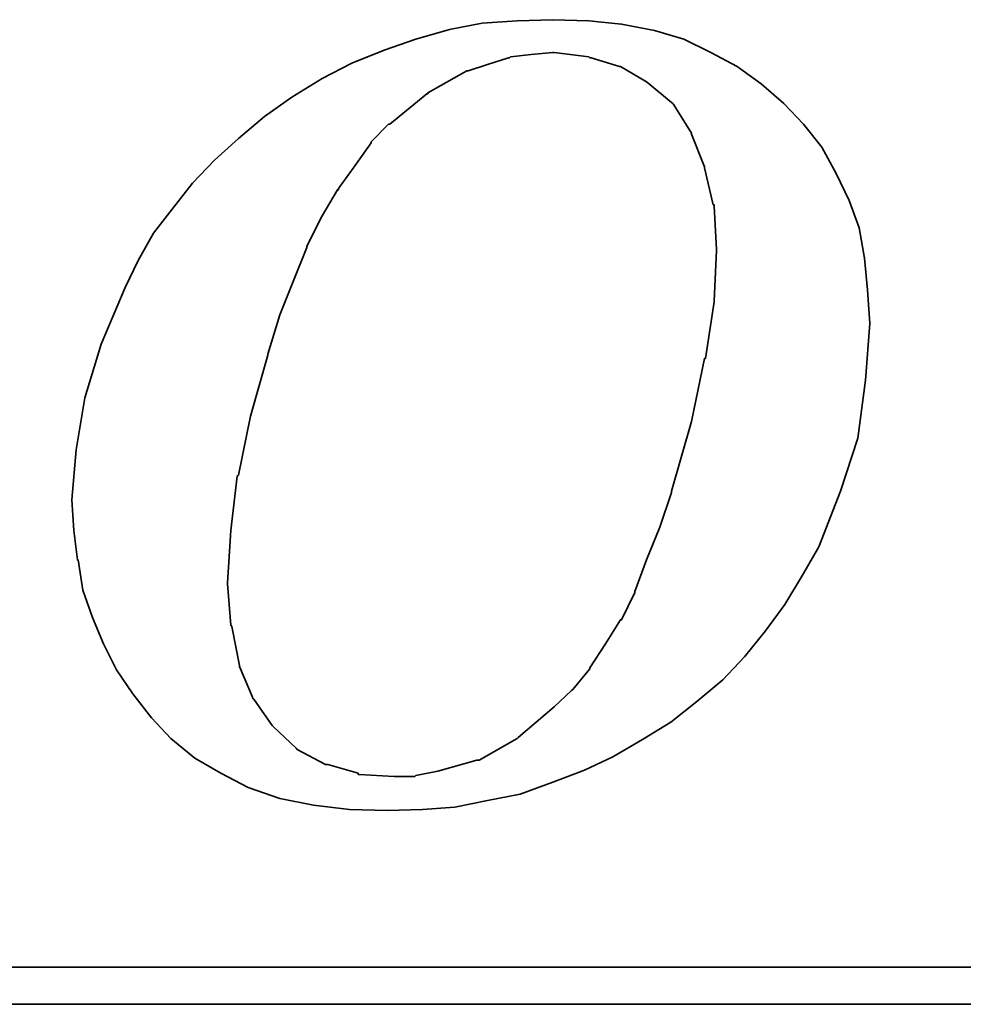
# Model space of a CAD drawing. Extents: x 15 to 1084, y 29 to 151.
# Tile 32 of 51: x 180.15 to 182.27, y 90.91 to 93.13. Entities that reach past the tile are written whole.
import ezdxf

# ---------------------------------------------------------------- set-up
doc = ezdxf.new("R2010")
doc.units = 0
doc.header["$MEASUREMENT"] = 0
doc.layers.add('DIM', color=4, linetype='CONTINUOUS')
doc.layers.add('layer 1', color=7, linetype='CONTINUOUS')

# ---------------------------------------------------------------- blocks, each defined once
blk = doc.blocks.new('TBI MOTION logo(完整正式版)')
at = {"layer": 'layer 1', "color": 22, "lineweight": 35}
for points, knots in [([(-11.34375, -6.98375), (-11.34375, -6.98375), (-10.91375, -7.43875), (-10.91375, -7.43875), (-10.91375, -7.43875), (-10.91375, -7.43875), (-10.38625, -7.87125), (-10.38625, -7.87125), (-10.38625, -7.87125), (-10.38625, -7.87125), (-9.81125, -8.20375), (-9.81125, -8.20375), (-9.81125, -8.20375), (-9.81125, -8.20375), (-9.21125, -8.51875), (-9.21125, -8.51875), (-9.21125, -8.51875), (-9.21125, -8.51875), (-8.51625, -8.75875), (-8.51625, -8.75875), (-8.51625, -8.75875), (-8.51625, -8.75875), (-7.77125, -8.90375), (-7.77125, -8.90375), (-7.77125, -8.90375), (-7.77125, -8.90375), (-6.97875, -8.99875), (-6.97875, -8.99875), (-6.97875, -8.99875), (-6.97875, -8.99875), (-6.14125, -9.02375), (-6.14125, -9.02375), (-6.14125, -9.02375), (-6.14125, -9.02375), (-5.37125, -8.99875), (-5.37125, -8.99875), (-5.37125, -8.99875), (-5.37125, -8.99875), (-4.65375, -8.94875), (-4.65375, -8.94875), (-4.65375, -8.94875), (-4.65375, -8.94875), (-3.93375, -8.80625), (-3.93375, -8.80625), (-3.93375, -8.80625), (-3.93375, -8.80625), (-3.21375, -8.66375), (-3.21375, -8.66375), (-3.21375, -8.66375), (-3.21375, -8.66375), (-2.49375, -8.39875), (-2.49375, -8.39875), (-2.49375, -8.39875), (-2.49375, -8.39875), (-1.79875, -8.13375), (-1.79875, -8.13375), (-1.79875, -8.13375), (-1.79875, -8.13375), (-1.17375, -7.84375), (-1.17375, -7.84375), (-1.17375, -7.84375), (-1.17375, -7.84375), (-0.52375, -7.46375), (-0.52375, -7.46375), (-0.52375, -7.46375), (-0.52375, -7.46375), (0.10124, -7.07875), (0.10124, -7.07875), (0.10124, -7.07875), (0.10124, -7.07875), (0.67625, -6.62375), (0.67625, -6.62375), (0.67625, -6.62375), (0.67625, -6.62375), (1.24874, -6.14375), (1.24874, -6.14375), (1.24874, -6.14375), (1.24874, -6.14375), (1.72874, -5.64125), (1.72874, -5.64125), (1.72874, -5.64125), (1.72874, -5.64125), (2.18624, -5.06375), (2.18624, -5.06375), (2.18624, -5.06375), (2.18624, -5.06375), (2.61625, -4.48874), (2.61625, -4.48874), (2.61625, -4.48874), (2.61625, -4.48874), (3.00125, -3.83874), (3.00125, -3.83874), (3.00125, -3.83874), (3.00125, -3.83874), (3.36124, -3.21374), (3.36124, -3.21374), (3.36124, -3.21374), (3.36124, -3.21374), (3.84374, -1.99125), (3.84374, -1.99125), (3.84374, -1.99125), (3.84374, -1.99125), (4.22625, -0.81875), (4.22625, -0.81875), (4.22625, -0.81875), (4.22625, -0.81875), (4.39125, 0.45624), (4.39125, 0.45624), (4.39125, 0.45624), (4.39125, 0.45624), (4.48874, 1.70124), (4.48874, 1.70124), (4.48874, 1.70124), (4.48874, 1.70124), (4.43874, 2.44625), (4.43874, 2.44625), (4.43874, 2.44625), (4.43874, 2.44625), (4.36874, 3.14125), (4.36874, 3.14125), (4.36874, 3.14125), (4.36874, 3.14125), (4.25125, 3.81125), (4.25125, 3.81125), (4.25125, 3.81125), (4.25125, 3.81125), (4.03124, 4.41125), (4.03124, 4.41125), (4.03124, 4.41125), (4.03124, 4.41125), (3.74374, 5.01125), (3.74374, 5.01125), (3.74374, 5.01125), (3.74374, 5.01125), (3.43124, 5.58875), (3.43124, 5.58875), (3.43124, 5.58875), (3.43124, 5.58875), (3.02625, 6.09125), (3.02625, 6.09125), (3.02625, 6.09125), (3.02625, 6.09125), (2.59374, 6.54875), (2.59374, 6.54875), (2.59374, 6.54875), (2.59374, 6.54875), (2.09124, 6.98125), (2.09124, 6.98125), (2.09124, 6.98125), (2.09124, 6.98125), (1.56124, 7.36625), (1.56124, 7.36625), (1.56124, 7.36625), (1.56124, 7.36625), (0.98624, 7.67625), (0.98624, 7.67625), (0.98624, 7.67625), (0.98624, 7.67625), (0.38624, 7.96375), (0.38624, 7.96375), (0.38624, 7.96375), (0.38624, 7.96375), (-0.25875, 8.15625), (-0.25875, 8.15625), (-0.25875, 8.15625), (-0.25875, 8.15625), (-0.98125, 8.30125), (-0.98125, 8.30125), (-0.98125, 8.30125), (-0.98125, 8.30125), (-1.70124, 8.37125), (-1.70124, 8.37125), (-1.70124, 8.37125), (-1.70124, 8.37125), (-2.49375, 8.39624), (-2.49375, 8.39624), (-2.49375, 8.39624), (-2.49375, 8.39624), (-3.28625, 8.37125), (-3.28625, 8.37125), (-3.28625, 8.37125), (-3.28625, 8.37125), (-4.05125, 8.32125), (-4.05125, 8.32125), (-4.05125, 8.32125), (-4.05125, 8.32125), (-4.77375, 8.18125), (-4.77375, 8.18125), (-4.77375, 8.18125), (-4.77375, 8.18125), (-5.51625, 7.96375), (-5.51625, 7.96375), (-5.51625, 7.96375), (-5.51625, 7.96375), (-6.21125, 7.72625), (-6.21125, 7.72625), (-6.21125, 7.72625), (-6.21125, 7.72625), (-6.92875, 7.43625), (-6.92875, 7.43625), (-6.92875, 7.43625), (-6.92875, 7.43625), (-7.57875, 7.10125), (-7.57875, 7.10125), (-7.57875, 7.10125), (-7.57875, 7.10125), (-8.24875, 6.69125), (-8.24875, 6.69125), (-8.24875, 6.69125), (-8.24875, 6.69125), (-8.84875, 6.26125), (-8.84875, 6.26125), (-8.84875, 6.26125), (-8.84875, 6.26125), (-9.42625, 5.78125), (-9.42625, 5.78125), (-9.42625, 5.78125), (-9.42625, 5.78125), (-9.95375, 5.30125), (-9.95375, 5.30125), (-9.95375, 5.30125), (-9.95375, 5.30125), (-10.43375, 4.79624), (-10.43375, 4.79624), (-10.43375, 4.79624), (-10.43375, 4.79624), (-10.88875, 4.22125), (-10.88875, 4.22125), (-10.88875, 4.22125), (-10.88875, 4.22125), (-11.29875, 3.69375), (-11.29875, 3.69375), (-11.29875, 3.69375), (-11.29875, 3.69375), (-11.63375, 3.09125), (-11.63375, 3.09125), (-11.63375, 3.09125), (-11.63375, 3.09125), (-11.91875, 2.49625), (-11.91875, 2.49625), (-11.91875, 2.49625), (-11.91875, 2.49625), (-12.44875, 1.24625), (-12.44875, 1.24625), (-12.44875, 1.24625), (-12.44875, 1.24625), (-12.80875, 0.06874), (-12.80875, 0.06874), (-12.80875, 0.06874), (-12.80875, 0.06874), (-12.99875, -1.07875), (-12.99875, -1.07875), (-12.99875, -1.07875), (-12.99875, -1.07875), (-13.09375, -2.18375), (-13.09375, -2.18375), (-13.09375, -2.18375), (-13.09375, -2.18375), (-13.04875, -2.85375), (-13.04875, -2.85375), (-13.04875, -2.85375), (-13.04875, -2.85375), (-12.97375, -3.50375), (-12.97375, -3.50375), (-12.97375, -3.50375), (-12.97375, -3.50375), (-12.95375, -3.50375), (-12.95375, -3.50375), (-12.95375, -3.50375), (-12.95375, -3.50375), (-12.85375, -4.17375), (-12.85375, -4.17375), (-12.85375, -4.17375), (-12.85375, -4.17375), (-12.63875, -4.77624), (-12.63875, -4.77624), (-12.63875, -4.77624), (-12.63875, -4.77624), (-12.39875, -5.35125), (-12.39875, -5.35125), (-12.39875, -5.35125), (-12.39875, -5.35125), (-12.11375, -5.92875), (-12.11375, -5.92875), (-12.11375, -5.92875), (-12.11375, -5.92875), (-11.75375, -6.45375), (-11.75375, -6.45375), (-11.75375, -6.45375), (-11.75375, -6.45375), (-11.34375, -6.98375), (-11.34375, -6.98375)], [0, 0, 0, 0, 0.01369863, 0.01369863, 0.01369863, 0.01369863, 0.02739726, 0.02739726, 0.02739726, 0.02739726, 0.04109589, 0.04109589, 0.04109589, 0.04109589, 0.05479452, 0.05479452, 0.05479452, 0.05479452, 0.06849315, 0.06849315, 0.06849315, 0.06849315, 0.08219178, 0.08219178, 0.08219178, 0.08219178, 0.09589041, 0.09589041, 0.09589041, 0.09589041, 0.10958904, 0.10958904, 0.10958904, 0.10958904, 0.12328767, 0.12328767, 0.12328767, 0.12328767, 0.1369863, 0.1369863, 0.1369863, 0.1369863, 0.15068493, 0.15068493, 0.15068493, 0.15068493, 0.16438356, 0.16438356, 0.16438356, 0.16438356, 0.17808219, 0.17808219, 0.17808219, 0.17808219, 0.19178082, 0.19178082, 0.19178082, 0.19178082, 0.20547945, 0.20547945, 0.20547945, 0.20547945, 0.21917808, 0.21917808, 0.21917808, 0.21917808, 0.23287671, 0.23287671, 0.23287671, 0.23287671, 0.24657534, 0.24657534, 0.24657534, 0.24657534, 0.26027397, 0.26027397, 0.26027397, 0.26027397, 0.2739726, 0.2739726, 0.2739726, 0.2739726, 0.28767123, 0.28767123, 0.28767123, 0.28767123, 0.30136986, 0.30136986, 0.30136986, 0.30136986, 0.31506849, 0.31506849, 0.31506849, 0.31506849, 0.32876712, 0.32876712, 0.32876712, 0.32876712, 0.34246575, 0.34246575, 0.34246575, 0.34246575, 0.35616438, 0.35616438, 0.35616438, 0.35616438, 0.36986301, 0.36986301, 0.36986301, 0.36986301, 0.38356164, 0.38356164, 0.38356164, 0.38356164, 0.39726027, 0.39726027, 0.39726027, 0.39726027, 0.4109589, 0.4109589, 0.4109589, 0.4109589, 0.42465753, 0.42465753, 0.42465753, 0.42465753, 0.43835616, 0.43835616, 0.43835616, 0.43835616, 0.45205479, 0.45205479, 0.45205479, 0.45205479, 0.46575342, 0.46575342, 0.46575342, 0.46575342, 0.47945205, 0.47945205, 0.47945205, 0.47945205, 0.49315068, 0.49315068, 0.49315068, 0.49315068, 0.50684932, 0.50684932, 0.50684932, 0.50684932, 0.52054795, 0.52054795, 0.52054795, 0.52054795, 0.53424658, 0.53424658, 0.53424658, 0.53424658, 0.54794521, 0.54794521, 0.54794521, 0.54794521, 0.56164384, 0.56164384, 0.56164384, 0.56164384, 0.57534247, 0.57534247, 0.57534247, 0.57534247, 0.5890411, 0.5890411, 0.5890411, 0.5890411, 0.60273973, 0.60273973, 0.60273973, 0.60273973, 0.61643836, 0.61643836, 0.61643836, 0.61643836, 0.63013699, 0.63013699, 0.63013699, 0.63013699, 0.64383562, 0.64383562, 0.64383562, 0.64383562, 0.65753425, 0.65753425, 0.65753425, 0.65753425, 0.67123288, 0.67123288, 0.67123288, 0.67123288, 0.68493151, 0.68493151, 0.68493151, 0.68493151, 0.69863014, 0.69863014, 0.69863014, 0.69863014, 0.71232877, 0.71232877, 0.71232877, 0.71232877, 0.7260274, 0.7260274, 0.7260274, 0.7260274, 0.73972603, 0.73972603, 0.73972603, 0.73972603, 0.75342466, 0.75342466, 0.75342466, 0.75342466, 0.76712329, 0.76712329, 0.76712329, 0.76712329, 0.78082192, 0.78082192, 0.78082192, 0.78082192, 0.79452055, 0.79452055, 0.79452055, 0.79452055, 0.80821918, 0.80821918, 0.80821918, 0.80821918, 0.82191781, 0.82191781, 0.82191781, 0.82191781, 0.83561644, 0.83561644, 0.83561644, 0.83561644, 0.84931507, 0.84931507, 0.84931507, 0.84931507, 0.8630137, 0.8630137, 0.8630137, 0.8630137, 0.87671233, 0.87671233, 0.87671233, 0.87671233, 0.89041096, 0.89041096, 0.89041096, 0.89041096, 0.90410959, 0.90410959, 0.90410959, 0.90410959, 0.91780822, 0.91780822, 0.91780822, 0.91780822, 0.93150685, 0.93150685, 0.93150685, 0.93150685, 0.94520548, 0.94520548, 0.94520548, 0.94520548, 0.95890411, 0.95890411, 0.95890411, 0.95890411, 0.97260274, 0.97260274, 0.97260274, 0.97260274, 0.98630137, 0.98630137, 0.98630137, 0.98630137, 1, 1, 1, 1]), ([(-8.77875, 1.03124), (-8.77875, 1.03124), (-8.51625, 1.89625), (-8.51625, 1.89625), (-8.51625, 1.89625), (-8.51625, 1.89625), (-8.20375, 2.66375), (-8.20375, 2.66375), (-8.20375, 2.66375), (-8.20375, 2.66375), (-7.91625, 3.38125), (-7.91625, 3.38125), (-7.91625, 3.38125), (-7.91625, 3.38125), (-7.91625, 3.40624), (-7.91625, 3.40624), (-7.91625, 3.40624), (-7.91625, 3.40624), (-7.57875, 4.07624), (-7.57875, 4.07624), (-7.57875, 4.07624), (-7.57875, 4.07624), (-7.24375, 4.65125), (-7.24375, 4.65125), (-7.24375, 4.65125), (-7.24375, 4.65125), (-7.21875, 4.65125), (-7.21875, 4.65125), (-7.21875, 4.65125), (-7.21875, 4.65125), (-7.21875, 4.67624), (-7.21875, 4.67624), (-7.21875, 4.67624), (-7.21875, 4.67624), (-6.83625, 5.20375), (-6.83625, 5.20375), (-6.83625, 5.20375), (-6.83625, 5.20375), (-6.49875, 5.68625), (-6.49875, 5.68625), (-6.49875, 5.68625), (-6.49875, 5.68625), (-6.49875, 5.70625), (-6.49875, 5.70625), (-6.49875, 5.70625), (-6.49875, 5.70625), (-6.11625, 6.09125), (-6.11625, 6.09125), (-6.11625, 6.09125), (-6.11625, 6.09125), (-6.09125, 6.09125), (-6.09125, 6.09125), (-6.09125, 6.09125), (-6.09125, 6.09125), (-5.27375, 6.76625), (-5.27375, 6.76625), (-5.27375, 6.76625), (-5.27375, 6.76625), (-5.24875, 6.76625), (-5.24875, 6.76625), (-5.24875, 6.76625), (-5.24875, 6.76625), (-5.24875, 6.78625), (-5.24875, 6.78625), (-5.24875, 6.78625), (-5.24875, 6.78625), (-4.38875, 7.26624), (-4.38875, 7.26624), (-4.38875, 7.26624), (-4.38875, 7.26624), (-4.36125, 7.26624), (-4.36125, 7.26624), (-4.36125, 7.26624), (-4.36125, 7.26624), (-3.93375, 7.41125), (-3.93375, 7.41125), (-3.93375, 7.41125), (-3.93375, 7.41125), (-3.47375, 7.55625), (-3.47375, 7.55625), (-3.47375, 7.55625), (-3.47375, 7.55625), (-3.45375, 7.55625), (-3.45375, 7.55625), (-3.45375, 7.55625), (-3.45375, 7.55625), (-3.42875, 7.58124), (-3.42875, 7.58124), (-3.42875, 7.58124), (-3.42875, 7.58124), (-2.97375, 7.62625), (-2.97375, 7.62625), (-2.97375, 7.62625), (-2.97375, 7.62625), (-2.49375, 7.67625), (-2.49375, 7.67625), (-2.49375, 7.67625), (-2.49375, 7.67625), (-2.46875, 7.67625), (-2.46875, 7.67625), (-2.46875, 7.67625), (-2.46875, 7.67625), (-1.70124, 7.58124), (-1.70124, 7.58124), (-1.70124, 7.58124), (-1.70124, 7.58124), (-1.67875, 7.55625), (-1.67875, 7.55625), (-1.67875, 7.55625), (-1.67875, 7.55625), (-1.65375, 7.55625), (-1.65375, 7.55625), (-1.65375, 7.55625), (-1.65375, 7.55625), (-1.03125, 7.36625), (-1.03125, 7.36625), (-1.03125, 7.36625), (-1.03125, 7.36625), (-1.00625, 7.36625), (-1.00625, 7.36625), (-1.00625, 7.36625), (-1.00625, 7.36625), (-0.43124, 7.02624), (-0.43124, 7.02624), (-0.43124, 7.02624), (-0.43124, 7.02624), (-0.40625, 7.00624), (-0.40625, 7.00624), (-0.40625, 7.00624), (-0.40625, 7.00624), (0.12124, 6.57124), (0.12124, 6.57124), (0.12124, 6.57124), (0.12124, 6.57124), (0.14624, 6.54875), (0.14624, 6.54875), (0.14624, 6.54875), (0.14624, 6.54875), (0.17124, 6.52375), (0.17124, 6.52375), (0.17124, 6.52375), (0.17124, 6.52375), (0.55625, 5.89875), (0.55625, 5.89875), (0.55625, 5.89875), (0.55625, 5.89875), (0.55625, 5.87625), (0.55625, 5.87625), (0.55625, 5.87625), (0.55625, 5.87625), (0.84124, 5.15625), (0.84124, 5.15625), (0.84124, 5.15625), (0.84124, 5.15625), (0.84124, 5.13125), (0.84124, 5.13125), (0.84124, 5.13125), (0.84124, 5.13125), (1.03624, 4.31875), (1.03624, 4.31875), (1.03624, 4.31875), (1.03624, 4.31875), (1.05624, 4.31875), (1.05624, 4.31875), (1.05624, 4.31875), (1.05624, 4.31875), (1.05624, 4.29125), (1.05624, 4.29125), (1.05624, 4.29125), (1.05624, 4.29125), (1.10625, 3.33125), (1.10625, 3.33125), (1.10625, 3.33125), (1.10625, 3.33125), (1.10625, 3.30875), (1.10625, 3.30875), (1.10625, 3.30875), (1.10625, 3.30875), (1.05624, 2.20624), (1.05624, 2.20624), (1.05624, 2.20624), (1.05624, 2.20624), (1.05624, 2.18124), (1.05624, 2.18124), (1.05624, 2.18124), (1.05624, 2.18124), (0.86624, 0.93624), (0.86624, 0.93624), (0.86624, 0.93624), (0.86624, 0.93624), (0.84124, 0.93624), (0.84124, 0.93624), (0.84124, 0.93624), (0.84124, 0.93624), (0.55625, -0.45874), (0.55625, -0.45874), (0.55625, -0.45874), (0.55625, -0.45874), (0.12124, -1.99125), (0.12124, -1.99125), (0.12124, -1.99125), (0.12124, -1.99125), (0.12124, -2.01874), (0.12124, -2.01874), (0.12124, -2.01874), (0.12124, -2.01874), (-0.13874, -2.78375), (-0.13874, -2.78375), (-0.13874, -2.78375), (-0.13874, -2.78375), (-0.43124, -3.50375), (-0.43124, -3.50375), (-0.43124, -3.50375), (-0.43124, -3.50375), (-0.69375, -4.19875), (-0.69375, -4.19875), (-0.69375, -4.19875), (-0.69375, -4.19875), (-0.69375, -4.22375), (-0.69375, -4.22375), (-0.69375, -4.22375), (-0.69375, -4.22375), (-0.98125, -4.82374), (-0.98125, -4.82374), (-0.98125, -4.82374), (-0.98125, -4.82374), (-1.00625, -4.82374), (-1.00625, -4.82374), (-1.00625, -4.82374), (-1.00625, -4.82374), (-1.33875, -5.35125), (-1.33875, -5.35125), (-1.33875, -5.35125), (-1.33875, -5.35125), (-1.67875, -5.87875), (-1.67875, -5.87875), (-1.67875, -5.87875), (-1.67875, -5.87875), (-1.67875, -5.90375), (-1.67875, -5.90375), (-1.67875, -5.90375), (-1.67875, -5.90375), (-2.05875, -6.35875), (-2.05875, -6.35875), (-2.05875, -6.35875), (-2.05875, -6.35875), (-2.08375, -6.38375), (-2.08375, -6.38375), (-2.08375, -6.38375), (-2.08375, -6.38375), (-2.46875, -6.74375), (-2.46875, -6.74375), (-2.46875, -6.74375), (-2.46875, -6.74375), (-3.25875, -7.41625), (-3.25875, -7.41625), (-3.25875, -7.41625), (-3.25875, -7.41625), (-3.28625, -7.43875), (-3.28625, -7.43875), (-3.28625, -7.43875), (-3.28625, -7.43875), (-4.12375, -7.91875), (-4.12375, -7.91875), (-4.12375, -7.91875), (-4.12375, -7.91875), (-4.14875, -7.91875), (-4.14875, -7.91875), (-4.14875, -7.91875), (-4.14875, -7.91875), (-4.17125, -7.91875), (-4.17125, -7.91875), (-4.17125, -7.91875), (-4.17125, -7.91875), (-5.03375, -8.15875), (-5.03375, -8.15875), (-5.03375, -8.15875), (-5.03375, -8.15875), (-5.51625, -8.25625), (-5.51625, -8.25625), (-5.51625, -8.25625), (-5.51625, -8.25625), (-5.54125, -8.27875), (-5.54125, -8.27875), (-5.54125, -8.27875), (-5.54125, -8.27875), (-5.56375, -8.27875), (-5.56375, -8.27875), (-5.56375, -8.27875), (-5.56375, -8.27875), (-5.99625, -8.27875), (-5.99625, -8.27875), (-5.99625, -8.27875), (-5.99625, -8.27875), (-6.76375, -8.23125), (-6.76375, -8.23125), (-6.76375, -8.23125), (-6.76375, -8.23125), (-6.78875, -8.23125), (-6.78875, -8.23125), (-6.78875, -8.23125), (-6.78875, -8.23125), (-6.78875, -8.20375), (-6.78875, -8.20375), (-6.78875, -8.20375), (-6.78875, -8.20375), (-7.45875, -8.01375), (-7.45875, -8.01375), (-7.45875, -8.01375), (-7.45875, -8.01375), (-7.48375, -8.01375), (-7.48375, -8.01375), (-7.48375, -8.01375), (-7.48375, -8.01375), (-7.50875, -8.01375), (-7.50875, -8.01375), (-7.50875, -8.01375), (-7.50875, -8.01375), (-8.13125, -7.67875), (-8.13125, -7.67875), (-8.13125, -7.67875), (-8.13125, -7.67875), (-8.15625, -7.65375), (-8.15625, -7.65375), (-8.15625, -7.65375), (-8.15625, -7.65375), (-8.65875, -7.17375), (-8.65875, -7.17375), (-8.65875, -7.17375), (-8.65875, -7.17375), (-8.68375, -7.14875), (-8.68375, -7.14875), (-8.68375, -7.14875), (-8.68375, -7.14875), (-9.08875, -6.57375), (-9.08875, -6.57375), (-9.08875, -6.57375), (-9.08875, -6.57375), (-9.11375, -6.54875), (-9.11375, -6.54875), (-9.11375, -6.54875), (-9.11375, -6.54875), (-9.11375, -6.52875), (-9.11375, -6.52875), (-9.11375, -6.52875), (-9.11375, -6.52875), (-9.40375, -5.85375), (-9.40375, -5.85375), (-9.40375, -5.85375), (-9.40375, -5.85375), (-9.40375, -5.82875), (-9.40375, -5.82875), (-9.40375, -5.82875), (-9.40375, -5.82875), (-9.56875, -4.96875), (-9.56875, -4.96875), (-9.56875, -4.96875), (-9.56875, -4.96875), (-9.59375, -4.94375), (-9.59375, -4.94375), (-9.59375, -4.94375), (-9.59375, -4.94375), (-9.66375, -4.03375), (-9.66375, -4.03375), (-9.66375, -4.03375), (-9.66375, -4.03375), (-9.66375, -4.00875), (-9.66375, -4.00875), (-9.66375, -4.00875), (-9.66375, -4.00875), (-9.59375, -2.85375), (-9.59375, -2.85375), (-9.59375, -2.85375), (-9.59375, -2.85375), (-9.45125, -1.65875), (-9.45125, -1.65875), (-9.45125, -1.65875), (-9.45125, -1.65875), (-9.42625, -1.63375), (-9.42625, -1.63375), (-9.42625, -1.63375), (-9.42625, -1.63375), (-9.16125, -0.33875), (-9.16125, -0.33875), (-9.16125, -0.33875), (-9.16125, -0.33875), (-8.77875, 1.00624), (-8.77875, 1.00624), (-8.77875, 1.00624), (-8.77875, 1.00624), (-8.77875, 1.03124), (-8.77875, 1.03124)], [0, 0, 0, 0, 0.01020408, 0.01020408, 0.01020408, 0.01020408, 0.02040816, 0.02040816, 0.02040816, 0.02040816, 0.03061224, 0.03061224, 0.03061224, 0.03061224, 0.04081633, 0.04081633, 0.04081633, 0.04081633, 0.05102041, 0.05102041, 0.05102041, 0.05102041, 0.06122449, 0.06122449, 0.06122449, 0.06122449, 0.07142857, 0.07142857, 0.07142857, 0.07142857, 0.08163265, 0.08163265, 0.08163265, 0.08163265, 0.09183673, 0.09183673, 0.09183673, 0.09183673, 0.10204082, 0.10204082, 0.10204082, 0.10204082, 0.1122449, 0.1122449, 0.1122449, 0.1122449, 0.12244898, 0.12244898, 0.12244898, 0.12244898, 0.13265306, 0.13265306, 0.13265306, 0.13265306, 0.14285714, 0.14285714, 0.14285714, 0.14285714, 0.15306122, 0.15306122, 0.15306122, 0.15306122, 0.16326531, 0.16326531, 0.16326531, 0.16326531, 0.17346939, 0.17346939, 0.17346939, 0.17346939, 0.18367347, 0.18367347, 0.18367347, 0.18367347, 0.19387755, 0.19387755, 0.19387755, 0.19387755, 0.20408163, 0.20408163, 0.20408163, 0.20408163, 0.21428571, 0.21428571, 0.21428571, 0.21428571, 0.2244898, 0.2244898, 0.2244898, 0.2244898, 0.23469388, 0.23469388, 0.23469388, 0.23469388, 0.24489796, 0.24489796, 0.24489796, 0.24489796, 0.25510204, 0.25510204, 0.25510204, 0.25510204, 0.26530612, 0.26530612, 0.26530612, 0.26530612, 0.2755102, 0.2755102, 0.2755102, 0.2755102, 0.28571429, 0.28571429, 0.28571429, 0.28571429, 0.29591837, 0.29591837, 0.29591837, 0.29591837, 0.30612245, 0.30612245, 0.30612245, 0.30612245, 0.31632653, 0.31632653, 0.31632653, 0.31632653, 0.32653061, 0.32653061, 0.32653061, 0.32653061, 0.33673469, 0.33673469, 0.33673469, 0.33673469, 0.34693878, 0.34693878, 0.34693878, 0.34693878, 0.35714286, 0.35714286, 0.35714286, 0.35714286, 0.36734694, 0.36734694, 0.36734694, 0.36734694, 0.37755102, 0.37755102, 0.37755102, 0.37755102, 0.3877551, 0.3877551, 0.3877551, 0.3877551, 0.39795918, 0.39795918, 0.39795918, 0.39795918, 0.40816327, 0.40816327, 0.40816327, 0.40816327, 0.41836735, 0.41836735, 0.41836735, 0.41836735, 0.42857143, 0.42857143, 0.42857143, 0.42857143, 0.43877551, 0.43877551, 0.43877551, 0.43877551, 0.44897959, 0.44897959, 0.44897959, 0.44897959, 0.45918367, 0.45918367, 0.45918367, 0.45918367, 0.46938776, 0.46938776, 0.46938776, 0.46938776, 0.47959184, 0.47959184, 0.47959184, 0.47959184, 0.48979592, 0.48979592, 0.48979592, 0.48979592, 0.5, 0.5, 0.5, 0.5, 0.51020408, 0.51020408, 0.51020408, 0.51020408, 0.52040816, 0.52040816, 0.52040816, 0.52040816, 0.53061224, 0.53061224, 0.53061224, 0.53061224, 0.54081633, 0.54081633, 0.54081633, 0.54081633, 0.55102041, 0.55102041, 0.55102041, 0.55102041, 0.56122449, 0.56122449, 0.56122449, 0.56122449, 0.57142857, 0.57142857, 0.57142857, 0.57142857, 0.58163265, 0.58163265, 0.58163265, 0.58163265, 0.59183673, 0.59183673, 0.59183673, 0.59183673, 0.60204082, 0.60204082, 0.60204082, 0.60204082, 0.6122449, 0.6122449, 0.6122449, 0.6122449, 0.62244898, 0.62244898, 0.62244898, 0.62244898, 0.63265306, 0.63265306, 0.63265306, 0.63265306, 0.64285714, 0.64285714, 0.64285714, 0.64285714, 0.65306122, 0.65306122, 0.65306122, 0.65306122, 0.66326531, 0.66326531, 0.66326531, 0.66326531, 0.67346939, 0.67346939, 0.67346939, 0.67346939, 0.68367347, 0.68367347, 0.68367347, 0.68367347, 0.69387755, 0.69387755, 0.69387755, 0.69387755, 0.70408163, 0.70408163, 0.70408163, 0.70408163, 0.71428571, 0.71428571, 0.71428571, 0.71428571, 0.7244898, 0.7244898, 0.7244898, 0.7244898, 0.73469388, 0.73469388, 0.73469388, 0.73469388, 0.74489796, 0.74489796, 0.74489796, 0.74489796, 0.75510204, 0.75510204, 0.75510204, 0.75510204, 0.76530612, 0.76530612, 0.76530612, 0.76530612, 0.7755102, 0.7755102, 0.7755102, 0.7755102, 0.78571429, 0.78571429, 0.78571429, 0.78571429, 0.79591837, 0.79591837, 0.79591837, 0.79591837, 0.80612245, 0.80612245, 0.80612245, 0.80612245, 0.81632653, 0.81632653, 0.81632653, 0.81632653, 0.82653061, 0.82653061, 0.82653061, 0.82653061, 0.83673469, 0.83673469, 0.83673469, 0.83673469, 0.84693878, 0.84693878, 0.84693878, 0.84693878, 0.85714286, 0.85714286, 0.85714286, 0.85714286, 0.86734694, 0.86734694, 0.86734694, 0.86734694, 0.87755102, 0.87755102, 0.87755102, 0.87755102, 0.8877551, 0.8877551, 0.8877551, 0.8877551, 0.89795918, 0.89795918, 0.89795918, 0.89795918, 0.90816327, 0.90816327, 0.90816327, 0.90816327, 0.91836735, 0.91836735, 0.91836735, 0.91836735, 0.92857143, 0.92857143, 0.92857143, 0.92857143, 0.93877551, 0.93877551, 0.93877551, 0.93877551, 0.94897959, 0.94897959, 0.94897959, 0.94897959, 0.95918367, 0.95918367, 0.95918367, 0.95918367, 0.96938776, 0.96938776, 0.96938776, 0.96938776, 0.97959184, 0.97959184, 0.97959184, 0.97959184, 0.98979592, 0.98979592, 0.98979592, 0.98979592, 1, 1, 1, 1]), ([(75.90875, -9.47875), (75.90875, -9.47875), (75.90875, -12.28625), (75.90875, -12.28625), (75.90875, -12.28625), (75.90875, -12.28625), (75.90875, -12.47875), (75.90875, -12.47875), (75.90875, -12.47875), (75.90875, -12.47875), (75.71625, -12.47875), (75.71625, -12.47875), (75.71625, -12.47875), (75.71625, -12.47875), (-88.32875, -12.47875), (-88.32875, -12.47875), (-88.32875, -12.47875), (-88.32875, -12.47875), (-88.32875, -13.29375), (-88.32875, -13.29375), (-88.32875, -13.29375), (-88.32875, -13.29375), (82.89125, -13.29375), (82.89125, -13.29375), (82.89125, -13.29375), (82.89125, -13.29375), (75.90875, -9.47875), (75.90875, -9.47875)], [0, 0, 0, 0, 0.14285714, 0.14285714, 0.14285714, 0.14285714, 0.28571429, 0.28571429, 0.28571429, 0.28571429, 0.42857143, 0.42857143, 0.42857143, 0.42857143, 0.57142857, 0.57142857, 0.57142857, 0.57142857, 0.71428571, 0.71428571, 0.71428571, 0.71428571, 0.85714286, 0.85714286, 0.85714286, 0.85714286, 1, 1, 1, 1])]:
    blk.add_open_spline(points, degree=3, knots=knots, dxfattribs=at)

msp = doc.modelspace()

# ---------------------------------------------------------------- block references
at = {"layer": 'DIM', "color": 7, "xscale": 0.1021636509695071, "yscale": 0.1021636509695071, "zscale": 0.1021636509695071}
msp.add_blockref('TBI MOTION logo(完整正式版)', (181.6031, 92.2685), dxfattribs=at)

doc.saveas('drawing.dxf')
